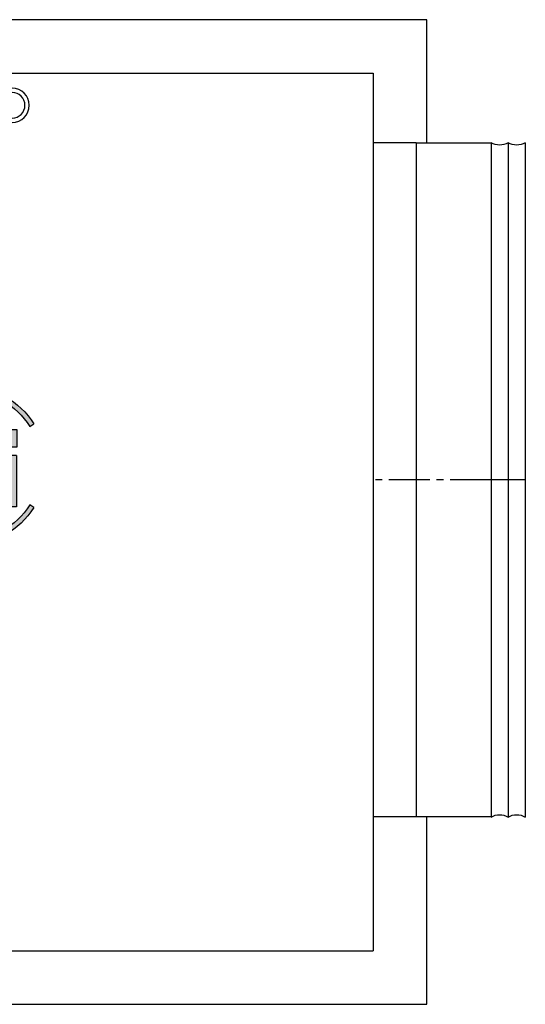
# Model space of a CAD drawing. Header units: millimetres. Extents: x -165365 to -33565, y 7406 to 103342.
# Tile 6 of 256: x -126353 to -126117, y 10297 to 10757. Entities that reach past the tile are written whole.
import ezdxf

# ---------------------------------------------------------------- set-up
doc = ezdxf.new("R2010")
doc.units = ezdxf.units.MM
doc.header["$MEASUREMENT"] = 0
doc.linetypes.add('CENTER2', pattern=[28.575, 19.05, -3.175, 3.175, -3.175])
doc.layers.add('02___PRT_ALL_AXES', color=7, linetype='Continuous')

# ---------------------------------------------------------------- blocks, each defined once
blk = doc.blocks.new('Łącznik_Mufa_Fi315')
at = {"color": 7, "linetype": 'Continuous'}
for p, q in [((0, 157.5), (0, -157.5)), ((8, 157.5), (8, -157.5))]:
    blk.add_line(p, q, dxfattribs=at)
at = {"color": 7, "linetype": 'CENTER2'}
blk.add_line((0, 0), (8, 0), dxfattribs=at)
at = {"color": 7, "linetype": 'Continuous'}
for centre, start, end in [((4, 164.43), 240, 300), ((4, -164.43), 60, 120)]:
    blk.add_arc(centre, 8, start, end, dxfattribs=at)
blk = doc.blocks.new('VVSA11c_C_dx2_FI315_SIDEVIEW')
h = blk.add_hatch(color=9)
h.paths.add_polyline_path([(213.34, 26.13, -0.55544), (276.01, 26.22), (274.13, 25.05, 0.55544), (215.22, 24.96)])
h.paths.add_polyline_path([(215.28, -11.71, 0.55544), (274.18, -11.62), (276.07, -12.79, -0.55544), (213.4, -12.89)])
for points in [[(221.15, 23.45), (268.15, 23.45), (268.15, 15.45), (221.15, 15.45)], [(252.59, 11.22), (257.21, 4.33), (261.83, 11.22), (268.19, 11.22), (260.39, -0.42), (268.6, -12.65), (262.23, -12.65), (257.21, -5.16), (252.18, -12.65), (245.82, -12.65), (254.02, -0.42), (246.22, 11.22)]]:
    blk.add_hatch(color=9).paths.add_polyline_path(points)
h = blk.add_hatch(color=9)
h.paths.add_polyline_path([(221.49, 11.35), (233.29, 11.35, -0.374272), (242.28, 0.63), (242.28, -1.94, -0.374272), (233.29, -12.65), (221.49, -12.65)])
edge = h.paths.add_edge_path()
edge.add_line((236.83, -0.09), (236.83, -2.83))
edge.add_arc((231.51, -2.93), 5.32, 278.9872, 1.065, ccw=False)
edge.add_line((232.34, -8.19), (226.43, -8.19))
edge.add_line((226.43, -8.19), (226.43, 6.55))
edge.add_line((226.43, 6.55), (232.34, 6.55))
edge.add_arc((231.51, 1.29), 5.32, 358.935, 81.0128, ccw=False)
edge.add_line((236.83, 1.19), (236.83, -0.09))
at = {"color": 7, "linetype": 'Continuous'}
for p, q in [((30, 157.5), (30, 215)), ((30, 215), (460, 215)), ((460, 215), (460, 157.5)), ((55, 190), (55, -220)), ((435, 190), (55, 190)), ((435, 190), (435, -220)), ((0, 157.5), (0, -157.5)), ((35, 157.5), (0, 157.5)), ((35, 157.5), (35, -157.25)), ((455, 157.5), (435, 157.5)), ((455, 157.5), (490, 157.5)), ((455, 157.5), (455, -157.25)), ((490, 157.5), (490, -157.25)), ((30, -245), (30, -157.5)), ((460, -157.25), (460, -245)), ((435, -220), (55, -220)), ((460, -245), (30, -245))]:
    blk.add_line(p, q, dxfattribs=at)
at = {"color": 7}
for p, q in [((35, 157.5), (55, 157.5)), ((55, -157.25), (0, -157.25)), ((435, -157.25), (490, -157.25))]:
    blk.add_line(p, q, dxfattribs=at)
at = {"color": 9}
for p, q in [((215.22, 24.96), (213.34, 26.13)), ((221.15, 23.45), (253.15, 23.45)), ((221.15, 15.45), (221.15, 23.45)), ((253.15, 23.45), (268.15, 23.45)), ((268.15, 23.45), (268.15, 15.45)), ((274.13, 25.05), (276.01, 26.22)), ((268.15, 15.45), (221.15, 15.45)), ((221.49, 11.35), (221.49, -12.65)), ((221.49, 11.35), (233.29, 11.35)), ((252.59, 11.22), (246.22, 11.22)), ((254.02, -0.42), (246.22, 11.22)), ((257.21, 4.33), (252.59, 11.22)), ((257.21, 4.33), (261.83, 11.22)), ((260.39, -0.42), (268.19, 11.22)), ((261.83, 11.22), (268.19, 11.22)), ((226.43, 6.55), (226.43, -8.19)), ((226.43, 6.55), (232.34, 6.55)), ((236.83, 1.19), (236.83, -0.09)), ((242.28, 0.63), (242.28, -1.94)), ((236.83, -0.09), (236.83, -2.83)), ((245.82, -12.65), (254.02, -0.42)), ((268.6, -12.65), (260.39, -0.42)), ((226.43, -8.19), (232.34, -8.19)), ((252.18, -12.65), (257.21, -5.16)), ((262.23, -12.65), (257.21, -5.16)), ((213.4, -12.89), (215.28, -11.71)), ((221.49, -12.65), (233.29, -12.65)), ((252.18, -12.65), (245.82, -12.65)), ((262.23, -12.65), (268.6, -12.65)), ((274.18, -11.62), (276.07, -12.79))]:
    blk.add_line(p, q, dxfattribs=at)
at = {"color": 7, "linetype": 'CENTER2'}
blk.add_line((0, 0), (55, 0), dxfattribs=at)
at = {"color": 9}
for centre, radius, start, end in [((244.7, 6.67), 36.91, 31.9875, 148.1857), ((244.7, 6.67), 34.69, 31.9875, 148.1857), ((231.63, 0.83), 10.65, 358.935, 81.0128), ((231.51, 1.29), 5.32, 358.935, 81.0128), ((231.51, -2.93), 5.32, 278.9872, 1.065), ((231.63, -2.13), 10.65, 278.9872, 1.065), ((244.7, 6.67), 36.91, 211.9875, 328.1857), ((244.7, 6.67), 34.69, 211.9875, 328.1857)]:
    blk.add_arc(centre, radius, start, end, dxfattribs=at)
at = {"layer": '02___PRT_ALL_AXES', "color": 7, "linetype": 'Continuous'}
for centre, radius in [((223.5, 175), 8), ((223.5, 175), 6), ((266.5, -175), 11), ((266.5, -175), 9), ((245, -208.35), 10.65), ((245, -208.35), 8.65)]:
    blk.add_circle(centre, radius, dxfattribs=at)

msp = doc.modelspace()

# ---------------------------------------------------------------- block references
at = {"xscale": -1}
for name, p in [('VVSA11c_C_dx2_FI315_SIDEVIEW', (-126132.92252, 10541.57322, -37024.5871)), ('Łącznik_Mufa_Fi315', (-126124.92252, 10541.57322, -37024.5871)), ('Łącznik_Mufa_Fi315', (-126116.92252, 10541.57322, -37024.5871))]:
    msp.add_blockref(name, p, dxfattribs=at)

doc.saveas('drawing.dxf')
